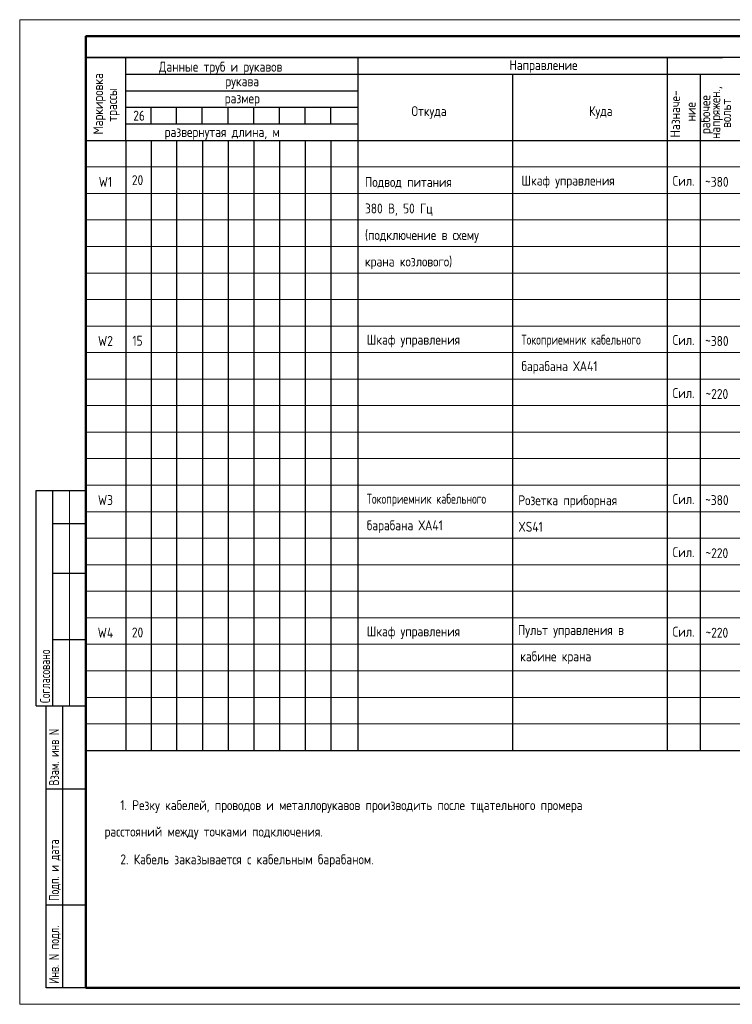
# Model space of a CAD drawing. Header units: millimetres. Extents: x -9 to 411, y -6 to 291.
# Tile 1 of 2: x -9 to 206, y -6 to 291. Entities that reach past the tile are written whole.
import ezdxf
from ezdxf.enums import TextEntityAlignment as Align

# ---------------------------------------------------------------- set-up
doc = ezdxf.new("R2010")
doc.units = ezdxf.units.MM
for name, color, linetype in [('Bord', 1, 'Continuous'), ('Cont', 6, 'Continuous'), ('Text', 3, 'Continuous'), ('Спецификации', 7, 'Continuous')]:
    doc.layers.add(name, color=color, linetype=linetype)
doc.styles.add('Style1', font='romans.shx', dxfattribs={"width": 0.8})
doc.styles.add('стиль штампов', font='simplex.shx', dxfattribs={"width": 0.7})

# ---------------------------------------------------------------- blocks, each defined once
blk = doc.blocks.new('*U6')
at = {"color": 0, "lineweight": 30}
for p, q in [((-415, 90), (-415, 155)), ((-415, 155), (-400, 155)), ((-410, 90), (-410, 155)), ((-410, 145), (-400, 145)), ((-410, 130), (-400, 130)), ((-410, 110), (-400, 110)), ((-415, 90), (-400, 90)), ((-412, 5), (-412, 90)), ((-407, 5), (-407, 90)), ((-412, 65), (-400, 65)), ((-412, 30), (-400, 30)), ((-407, 5), (-412, 5)), ((-400, 5), (-407, 5))]:
    blk.add_line(p, q, dxfattribs=at)
at = {"color": 0, "lineweight": 15}
blk.add_line((-405, 90), (-405, 155), dxfattribs=at)
at = {"linetype": 'ByBlock', "lineweight": 15}
blk.add_line((0, 0), (-420, 0), dxfattribs=at)
blk.add_lwpolyline([(-420, 0), (0, 0), (0, 297), (-420, 297)], close=True, dxfattribs=at)
at = {"linetype": 'ByBlock', "lineweight": 50}
blk.add_lwpolyline([(-400, 5), (-5, 5), (-5, 292), (-400, 292)], close=True, dxfattribs=at)
at = {"color": 0, "linetype": 'Continuous', "lineweight": 15, "ltscale": 0.4, "style": 'стиль штампов', "width": 0.7}
for s, p in [('Согласовано', (-412.33, 90.87)), ('Взам. инв N', (-409.63, 65.97)), ('Подп. и дата', (-409.63, 31.22)), ('Инв. N подл.', (-409.63, 6.14))]:
    blk.add_text(s, height=3, rotation=90, dxfattribs=at).set_placement(p, align=Align.MIDDLE_LEFT)

msp = doc.modelspace()

# ---------------------------------------------------------------- linework, layer by layer
at = {"layer": 'Bord', "color": 7, "lineweight": 20}
for p, q in [((11.46, 246.36), (406.46, 246.36)), ((11.46, 238.36), (406.46, 238.36)), ((11.46, 230.36), (406.46, 230.36)), ((11.46, 222.36), (406.46, 222.36)), ((11.46, 214.36), (406.46, 214.36)), ((11.46, 206.36), (406.46, 206.36)), ((11.46, 198.36), (406.46, 198.36)), ((11.46, 190.36), (406.46, 190.36)), ((11.46, 182.36), (406.46, 182.36)), ((11.46, 174.36), (406.46, 174.36)), ((11.46, 166.36), (406.46, 166.36)), ((11.46, 158.36), (406.46, 158.36)), ((11.46, 150.36), (406.46, 150.36)), ((11.46, 142.36), (406.46, 142.36)), ((11.46, 134.36), (406.46, 134.36)), ((11.46, 126.36), (406.46, 126.36)), ((11.46, 118.36), (406.46, 118.36)), ((11.46, 110.36), (406.46, 110.36)), ((11.46, 102.36), (406.46, 102.36)), ((11.46, 94.36), (406.46, 94.36)), ((11.46, 86.36), (406.46, 86.36)), ((11.46, 78.36), (406.46, 78.36))]:
    msp.add_line(p, q, dxfattribs=at)
at = {"layer": 'Cont', "color": 7}
for p, q in [((406.46, 279.36), (11.46, 279.36)), ((11.46, 279.36), (23.46, 279.36)), ((23.46, 279.36), (93.46, 279.36)), ((23.46, 254.36), (23.46, 279.36)), ((93.46, 279.36), (93.46, 70.36)), ((93.46, 279.36), (203.46, 279.36)), ((186.78, 279.36), (186.78, 70.36)), ((23.46, 274.36), (391.52, 274.36)), ((140.12, 274.36), (140.12, 70.36)), ((196.78, 274.37), (196.78, 70.36)), ((23.46, 269.36), (93.46, 269.36)), ((23.46, 269.36), (93.46, 269.36)), ((23.46, 264.36), (93.46, 264.36)), ((23.46, 264.36), (33.46, 264.36)), ((23.46, 264.36), (32.26, 264.36)), ((31.02, 264.36), (31.02, 259.36)), ((38.69, 264.36), (38.69, 259.36)), ((46.45, 264.36), (46.45, 259.36)), ((54.21, 264.36), (54.21, 259.36)), ((61.97, 264.36), (61.97, 259.36)), ((69.73, 264.36), (69.73, 259.36)), ((77.49, 264.36), (77.49, 259.36)), ((85.25, 264.36), (85.25, 259.36)), ((23.46, 259.36), (93.46, 259.36)), ((11.46, 254.36), (406.46, 254.36)), ((23.46, 254.36), (23.46, 70.36)), ((31.14, 254.36), (31.14, 70.36)), ((38.81, 254.36), (38.81, 70.36)), ((46.57, 254.36), (46.57, 70.36)), ((54.33, 254.36), (54.33, 70.36)), ((62.09, 254.36), (62.09, 70.36)), ((69.85, 254.36), (69.85, 70.36)), ((77.61, 254.36), (77.61, 70.36)), ((85.37, 254.36), (85.37, 70.36)), ((11.46, 70.36), (406.46, 70.36))]:
    msp.add_line(p, q, dxfattribs=at)

# ---------------------------------------------------------------- block references
at = {"layer": 'Спецификации', "linetype": 'ByBlock', "lineweight": 15}
msp.add_blockref('*U6', (411.46, -6.23), dxfattribs=at)

# ---------------------------------------------------------------- texts
at = {"layer": 'Text', "color": 7, "lineweight": 18, "style": 'Style1', "width": 0.8}
for s, p in [('Данные труб и рукавов', (33.45, 275.08)), ('Направление', (139.23, 275.58)), ('рукава', (53.52, 270.69)), ('размер', (53.33, 265.53)), ('Откуда', (109.68, 261.69)), ('Куда', (163.24, 261.69)), ('развернутая длина, м', (35.2, 255.39))]:
    msp.add_text(s, height=3, dxfattribs=at).set_placement(p)
at = {"layer": 'Text', "color": 7, "lineweight": 18, "style": 'Style1'}
for s, width, p in [('Маркировка', 0.8, (16.63, 256.15)), ('трассы', 0.8, (20.83, 260.01)), ('напряжен.,', 0.78, (202.8, 254.82)), ('Назначе-', 0.8, (190.71, 255.24)), ('рабочее', 0.8, (199.8, 256.27)), ('вольт', 0.8, (206.07, 258.14)), ('ние', 0.8, (195.4, 260.08))]:
    msp.add_text(s, height=3, rotation=90, dxfattribs=dict(at, width=width)).set_placement(p)
at = {"layer": 'Text', "color": 7, "lineweight": 18, "style": 'Style1', "width": 0.8}
msp.add_text('26', height=3, dxfattribs=at).set_placement((27.48, 260.31), align=Align.CENTER)
at = {"layer": 'Text', "color": 7, "lineweight": 20, "style": 'Style1', "width": 0.8}
for s, p in [('20', (27.02, 240.87)), ('W1', (17.33, 240.36)), ('~380', (201.79, 240.35)), ('W2', (17.33, 192.36)), ('15', (27.02, 192.43)), ('~380', (201.79, 192.35)), ('~220', (201.79, 176.35)), ('W3', (17.33, 144.36)), ('~380', (201.79, 144.35)), ('~220', (201.79, 128.35)), ('W4', (17.33, 104.36)), ('20', (27.02, 104.43)), ('~220', (201.79, 104.35))]:
    msp.add_text(s, height=3, dxfattribs=at).set_placement(p, align=Align.CENTER)
at = {"layer": 'Text', "color": 7, "lineweight": 20, "style": 'Style1'}
for s, width, p in [('Шкаф управления', 0.8, (142.85, 240.75)), ('Сил.', 0.8, (188.46, 240.65)), ('Подвод питания', 0.8, (95.63, 240.32)), ('380 В, 50 Гц', 0.8, (95.63, 232.32)), ('(подключение в схему', 0.8, (95.63, 224.32)), ('крана козлового)', 0.8, (95.63, 216.32)), ('Токоприемник кабельного', 0.7, (142.85, 192.75)), ('Шкаф управления', 0.8, (96.19, 192.75)), ('Сил.', 0.8, (188.46, 192.65)), ('барабана ХА41', 0.8, (142.85, 184.75)), ('Сил.', 0.8, (188.46, 176.65)), ('Токоприемник кабельного', 0.7, (96.19, 144.75)), ('Розетка приборная ', 0.8, (141.89, 144.32)), ('Сил.', 0.8, (188.46, 144.65)), ('барабана ХА41', 0.8, (96.19, 136.75)), ('XS41', 0.8, (141.89, 136.32)), ('Сил.', 0.8, (188.46, 128.65)), ('Шкаф управления', 0.8, (96.19, 104.75)), ('Пульт управления в', 0.8, (141.77, 105.17)), ('Сил.', 0.8, (188.46, 104.65)), ('кабине крана', 0.8, (142.46, 97.22)), ('   1. Резку кабелей, проводов и металлорукавов производить после тщательного промера', 0.8, (17.06, 52.34)), ('расстояний между точками подключения.', 0.8, (17.06, 44.37)), ('   2. Кабель заказывается с кабельным барабаном.', 0.8, (17.06, 35.99))]:
    msp.add_text(s, height=3, dxfattribs=dict(at, width=width)).set_placement(p)

doc.saveas('drawing.dxf')
